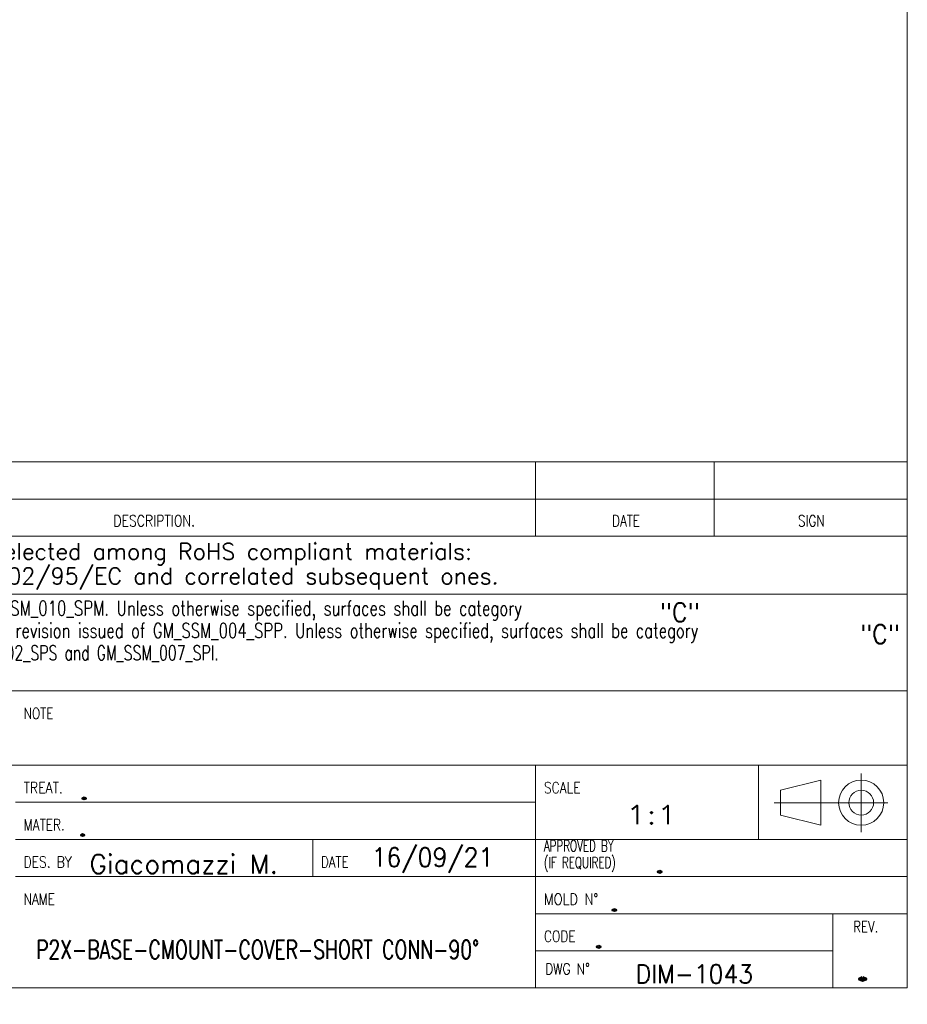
# Model space of a CAD drawing. Header units: millimetres. Extents: x 4 to 836, y 3 to 589.
# Tile 54 of 93: x 717 to 836, y 3 to 135. Entities that reach past the tile are written whole.
import ezdxf

# ---------------------------------------------------------------- set-up
doc = ezdxf.new("R2010")
doc.units = ezdxf.units.MM
doc.layers.add('1', color=7, linetype='Continuous', true_color=0xffffff)
doc.layers.add('256', color=7, linetype='Continuous', true_color=0xffffff)
doc.styles.add('blockfont', font='simplex.shx')
doc.styles.add('ideas_simplex', font='simplex.shx')

# ---------------------------------------------------------------- blocks, each defined once
blk = doc.blocks.new('TabularNote1')
at = {"layer": '1', "color": 172, "linetype": 'Continuous', "lineweight": 18}
for p, q in [((0, 5), (8, 5)), ((0, 5), (0, 0)), ((8, 5), (8, 0)), ((8, 5), (16, 5)), ((16, 5), (16, 0)), ((16, 5), (40, 5)), ((40, 5), (40, 0)), ((40, 5), (140, 5)), ((140, 5), (140, 0)), ((140, 5), (164, 5)), ((164, 5), (164, 0)), ((164, 5), (190, 5)), ((190, 5), (190, 0)), ((0, 0), (8, 0)), ((8, 0), (16, 0)), ((16, 0), (40, 0)), ((40, 0), (140, 0)), ((140, 0), (164, 0)), ((164, 0), (190, 0))]:
    blk.add_line(p, q, dxfattribs=at)

msp = doc.modelspace()

# ---------------------------------------------------------------- linework, layer by layer
at = {"layer": '256', "color": 3, "linetype": 'Continuous', "lineweight": 18}
for p, q in [((836, 589), (836, 5)), ((646, 65.794), (836, 65.794)), ((686, 58), (786, 58)), ((786, 58), (810, 58)), ((810, 58), (836, 58)), ((686, 45), (786, 45)), ((786, 45), (810, 45)), ((810, 45), (836, 45)), ((716, 20), (836, 20)), ((786, 20), (786, 5)), ((15, 5), (836, 5))]:
    msp.add_line(p, q, dxfattribs=at)
at = {"layer": '256', "color": 4, "linetype": 'Continuous', "lineweight": 18}
for p, q in [((786, 72.794), (786, 65.794)), ((810, 72.794), (810, 65.794)), ((646, 70.794), (836, 70.794)), ((646, 35), (836, 35)), ((786, 20), (786, 35)), ((816, 35), (816, 25)), ((829.799, 33.885), (829.799, 25.976)), ((818.959, 31.611), (824.366, 32.975)), ((824.366, 26.902), (824.366, 32.975)), ((818.959, 28.267), (818.959, 31.611)), ((716, 30), (786, 30)), ((818.098, 29.939), (833.387, 29.939)), ((818.959, 28.267), (824.366, 26.902)), ((716, 25), (836, 25)), ((756, 20), (756, 25)), ((786, 15), (836, 15)), ((826, 15), (826, 5)), ((786, 10), (826, 10))]:
    msp.add_line(p, q, dxfattribs=at)
for radius in [3.037, 1.672]:
    msp.add_circle((829.799, 29.939), radius, dxfattribs=at)

# ---------------------------------------------------------------- block references
at = {"layer": '1', "color": 172, "linetype": 'Continuous', "lineweight": 18}
msp.add_blockref('TabularNote1', (645.997, 70.806), dxfattribs=at)

# ---------------------------------------------------------------- texts
at = {"layer": '1', "color": 3, "linetype": 'Continuous', "lineweight": 13, "char_height": 2.5, "attachment_point": 7, "line_spacing_factor": 0.903614, "style": 'blockfont'}
for insert in [(802.706, 54.305), (829.641, 51.379)]:
    msp.add_mtext('\\W0.9442;"C"', dxfattribs=dict(at, insert=insert))
at = {"layer": '1', "color": 7, "linetype": 'Continuous', "lineweight": 18, "char_height": 2.5, "attachment_point": 7, "line_spacing_factor": 1.204819, "style": 'ideas_simplex'}
for s, insert in [('\\W1.2965;1:1', (798.108, 27.052)), ('\\W1.0480;Giacomazzi M.', (725.952, 20.428)), ('\\W0.9322; 16/09/21', (762.329, 20.508)), ('\\W2.6797;.', (801.255, 20.51))]:
    msp.add_mtext(s, dxfattribs=dict(at, insert=insert))
at = {"layer": '1', "color": 7, "linetype": 'Continuous', "lineweight": 13, "insert": (718.814, 2.805), "char_height": 3, "attachment_point": 7, "line_spacing_factor": 0.903614, "style": 'blockfont'}
msp.add_mtext('\\W0.7656; ', dxfattribs=at)
at = {"layer": '256', "color": 1, "linetype": 'Continuous', "lineweight": 13, "attachment_point": 7, "line_spacing_factor": 0.903614, "style": 'blockfont'}
for insert, char_height in [((735.997, 71.273), 2), ((797.187, 71.305), 2), ((821.978, 71.45), 2), ((725.279, 40.389), 2.3), ((725.279, 36.939), 2.3), ((802.527, 26.724), 4), ((726.729, 20.527), 2.3), ((763.843, 20.817), 2.3), ((798.348, 20.817), 2.3), ((798.638, 15.888), 2.3), ((726.025, 10.567), 2.7), ((726.025, 6.517), 2.7)]:
    msp.add_mtext('\\W0.9844; ', dxfattribs=dict(at, insert=insert, char_height=char_height))
at = {"layer": '256', "color": 4, "linetype": 'Continuous', "lineweight": 13, "char_height": 1.5, "attachment_point": 7, "line_spacing_factor": 0.903614, "style": 'blockfont'}
for s, insert in [('\\W0.8163;DESCRIPTION.', (729.189, 67.126)), ('\\W0.7839;DATE', (796.289, 67.126)), ('\\W0.7885;SIGN', (821.289, 67.126)), ('\\W0.7884;NOTE', (717.113, 41.208)), ('\\W0.8203;TREAT.', (717.113, 31.208)), ('\\W0.8044;SCALE', (787.113, 31.208)), ('\\W0.7982;MATER.', (717.113, 26.208)), ('\\W0.6756;APPROVED BY\\P(IF REQUIRED)', (787.105, 20.626)), ('\\W0.8063;DES. BY', (717.113, 21.208)), ('\\W0.7839;DATE', (757.113, 21.208)), ('\\W0.7899;NAME', (717.113, 16.208)), ('\\W0.8477;MOLD N%%d', (787.113, 16.208)), ('\\W0.7742;REV.', (828.727, 12.492)), ('\\W0.8021;CODE', (787.113, 11.208)), ('\\W0.8059;DWG N%%d', (787.274, 6.817))]:
    msp.add_mtext(s, dxfattribs=dict(at, insert=insert))
at = {"layer": '256', "color": 3, "linetype": 'Continuous', "lineweight": 13, "attachment_point": 7, "line_spacing_factor": 0.903614, "style": 'blockfont'}
for s, insert, char_height in [('\\W0.9988;All materials employed have to be selected among RoHS compliant materials:', (660.003, 61.917), 2.2), ('\\W0.9983;the EC directives to be referred to are 2002/95/EC and correlated subsequent ones.', (651.203, 58.617), 2.2), ('\\W0.7354;For Metal Parts last revision issued of GM_SSM_010_SPM. Unless otherwise specified, surfaces shall be category', (670.606, 54.444), 2), ('\\W0.7316;For Plastic, Rubber and Overmold Parts last revision issued of GM_SSM_004_SPP. Unless otherwise specified, surfaces shall be category', (670.606, 51.444), 2), ('\\W0.6940;For Package last revision issued of GM_SSM_002_SPS and GM_SSM_007_SPI.', (670.606, 48.444), 2)]:
    msp.add_mtext(s, dxfattribs=dict(at, insert=insert, char_height=char_height))
at = {"layer": '256', "color": 7, "linetype": 'Continuous', "lineweight": 18, "attachment_point": 7, "line_spacing_factor": 1.204819, "style": 'ideas_simplex'}
for s, insert, char_height in [('\\W2.6797;.', (723.821, 30.4), 2.5), ('\\W2.2969;.', (723.821, 25.459), 2.5), ('\\W2.6797;.', (795.166, 15.362), 2.5), ('\\W0.7388;P2X-BASE-CMOUNT-COVER-SHORT CONN-90°', (718.788, 8.918), 2.5), ('\\W2.6797;.', (793.053, 10.419), 2.5), ('\\W0.9269; DIM-1043', (797.86, 5.638), 2.5), ('\\W2.6797;.', (827.687, 6.017), 4)]:
    msp.add_mtext(s, dxfattribs=dict(at, insert=insert, char_height=char_height))

doc.saveas('drawing.dxf')
